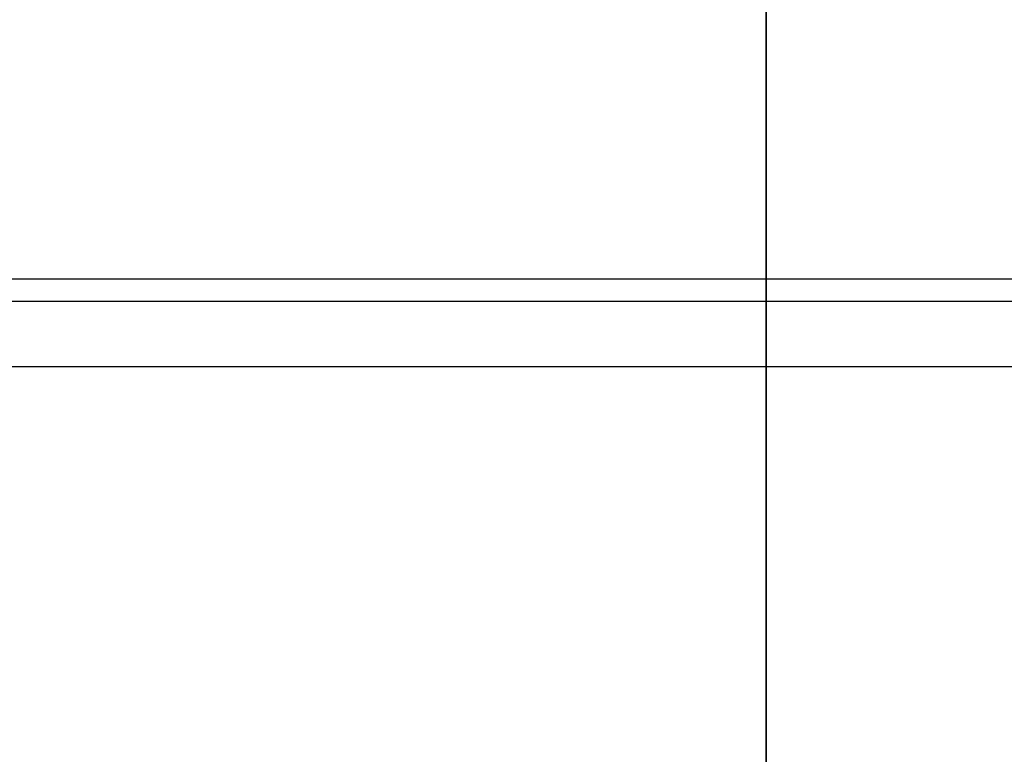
# Model space of a CAD drawing. Header units: millimetres. Extents: x -273 to 273, y -334 to 261.
# Tile 163 of 204: x -86 to 27, y -250 to -165. Entities that reach past the tile are written whole.
import ezdxf

# ---------------------------------------------------------------- set-up
doc = ezdxf.new("R2010")
doc.units = ezdxf.units.MM
doc.layers.add('Livello 01', color=7, linetype='Continuous')

msp = doc.modelspace()

# ---------------------------------------------------------------- linework, layer by layer
at = {"layer": 'Livello 01', "color": 254, "true_color": 0xcad1ee}
for p, q in [((0, 241.35, -566.65), (0, -328.65, -566.65)), ((0, 241.35, -551.65), (0, -333.65, -551.65)), ((0, -98.65, -489.65), (0, -291.65, -489.65)), ((0, -296.65, -504.65), (0, -98.65, -504.65)), ((0, -101.65, 33.35), (0, -328.65, 33.35)), ((0, -118.65, 18.35), (0, -291.65, 18.35)), ((257.75, -195.15, -489.65), (-257.75, -195.15, -489.65)), ((-257.75, -197.65, -504.65), (257.75, -197.65, -504.65)), ((-123, -205.15, 18.35), (123, -205.15, 18.35))]:
    msp.add_line(p, q, dxfattribs=at)

doc.saveas('drawing.dxf')
